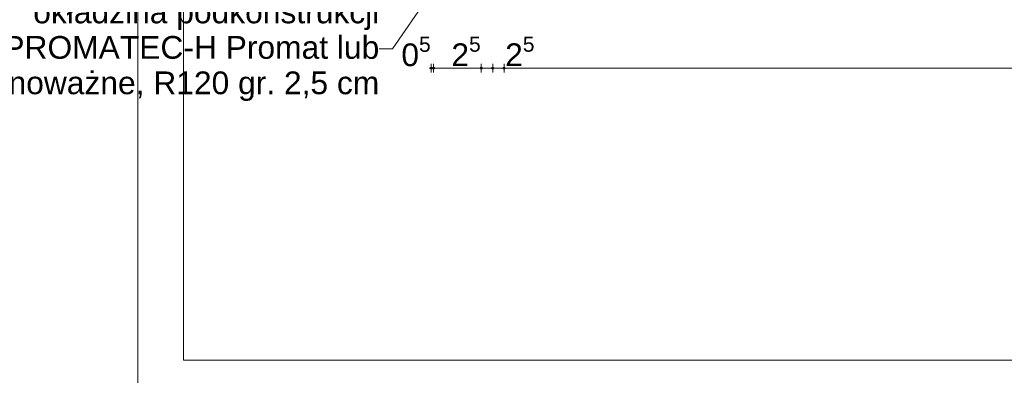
# Paper-space layout 'AD-06 DETAL KANAŁU UPUSTOWEGO ZEWNĘTRZNEGO' of a CAD drawing. Header units: millimetres. Extents: x 0 to 420, y 0 to 297.
# Tile 3 of 8: x 92 to 200, y 61 to 100. Entities that reach past the tile are written whole.
import ezdxf
from ezdxf.xclip import XClip

# ---------------------------------------------------------------- set-up
doc = ezdxf.new("R2010")
doc.units = ezdxf.units.MM
doc.header["$MEASUREMENT"] = 0
doc.header["$XCLIPFRAME"] = 0
doc.layers.add('0_Nr_pióra__1', color=7, linetype='Continuous', lineweight=20)
doc.layers.add('A_opisy EN_Nr_pióra__1', color=7, linetype='Continuous', lineweight=20)
for name, color, linetype, lineweight, true_color in [('0_Nr_pióra__6', 7, 'Continuous', 13, 0xa9a9a9), ('A_fundamenty_Nr_pióra__10', 7, 'Continuous', 13, 0x4b4b4b), ('A_opisy EN_Nr_pióra__170', 7, 'Continuous', 5, 0x1c1c1c)]:
    doc.layers.add(name, color=color, linetype=linetype, lineweight=lineweight, true_color=true_color)
doc.layers.add('A_podrys', color=7, linetype='Continuous')
doc.styles.add('STYL_AUTOMATYCZNY_1', font='arial.ttf')

# ---------------------------------------------------------------- blocks, each defined once
blk = doc.blocks.new('Rysunek_1_1', base_point=(-12066.03, -7041.92))
at = {"linetype": 'Continuous', "lineweight": 0, "true_color": 0xa9a9a9}
for points in [[(136.63, 94.39), (136.64, 94.35), (136.67, 94.31), (136.71, 94.28), (136.76, 94.27), (136.81, 94.28), (136.85, 94.31), (136.88, 94.35), (136.88, 94.39), (136.88, 94.44), (136.85, 94.48), (136.81, 94.51), (136.76, 94.52), (136.71, 94.51), (136.67, 94.48), (136.64, 94.44)], [(136.88, 94.39), (136.89, 94.35), (136.92, 94.31), (136.96, 94.28), (137.01, 94.27), (137.06, 94.28), (137.1, 94.31), (137.13, 94.35), (137.13, 94.39), (137.13, 94.44), (137.1, 94.48), (137.06, 94.51), (137.01, 94.52), (136.96, 94.51), (136.92, 94.48), (136.89, 94.44)], [(142.13, 94.39), (142.14, 94.35), (142.17, 94.31), (142.21, 94.28), (142.26, 94.27), (142.31, 94.28), (142.35, 94.31), (142.38, 94.35), (142.38, 94.39), (142.38, 94.44), (142.35, 94.48), (142.31, 94.51), (142.26, 94.52), (142.21, 94.51), (142.17, 94.48), (142.14, 94.44)], [(143.38, 94.39), (143.39, 94.35), (143.42, 94.31), (143.46, 94.28), (143.51, 94.27), (143.56, 94.28), (143.6, 94.31), (143.63, 94.35), (143.63, 94.39), (143.63, 94.44), (143.6, 94.48), (143.56, 94.51), (143.51, 94.52), (143.46, 94.51), (143.42, 94.48), (143.39, 94.44)], [(144.63, 94.39), (144.64, 94.35), (144.67, 94.31), (144.71, 94.28), (144.76, 94.27), (144.81, 94.28), (144.85, 94.31), (144.88, 94.35), (144.88, 94.39), (144.88, 94.44), (144.85, 94.48), (144.81, 94.51), (144.76, 94.52), (144.71, 94.51), (144.67, 94.48), (144.64, 94.44)]]:
    blk.add_hatch(color=253, dxfattribs=at).paths.add_polyline_path(points)
at = {"layer": '0_Nr_pióra__6', "color": 253, "linetype": 'Continuous', "lineweight": 13, "ltscale": 0.05, "true_color": 0xa9a9a9}
for p, q in [((136.51, 94.39), (136.63, 94.39)), ((136.76, 94.52), (136.76, 94.86)), ((136.76, 94.39), (136.88, 94.39)), ((136.76, 93.92), (136.76, 94.27)), ((137.01, 94.52), (137.01, 94.86)), ((137.01, 93.92), (137.01, 94.27)), ((137.13, 94.39), (142.13, 94.39)), ((142.26, 94.52), (142.26, 94.86)), ((142.26, 93.92), (142.26, 94.27)), ((142.38, 94.39), (143.38, 94.39)), ((143.51, 94.52), (143.51, 94.86)), ((143.51, 93.92), (143.51, 94.27)), ((143.63, 94.39), (144.63, 94.39)), ((144.76, 94.52), (144.76, 94.86)), ((144.76, 93.92), (144.76, 94.27)), ((144.88, 94.39), (259.63, 94.39))]:
    blk.add_line(p, q, dxfattribs=at)
for centre in [(136.76, 94.39), (137.01, 94.39), (142.26, 94.39), (143.51, 94.39), (144.76, 94.39)]:
    blk.add_circle(centre, 0.125, dxfattribs=at)
at = {"layer": 'A_fundamenty_Nr_pióra__10', "color": 251, "linetype": 'Continuous', "lineweight": 13, "ltscale": 0.05, "true_color": 0x4b4b4b}
for p, q in [((104.51, 58.08), (104.51, 172.28)), ((109.51, 172.28), (109.51, 62.28)), ((109.51, 62.28), (269.51, 62.28))]:
    blk.add_line(p, q, dxfattribs=at)
at = {"layer": 'A_opisy EN_Nr_pióra__170', "color": 250, "linetype": 'Continuous', "lineweight": 5, "ltscale": 0.05, "true_color": 0x1c1c1c}
for p, q in [((137.55, 103.83), (132.49, 96.52)), ((132.49, 96.52), (131.04, 96.52))]:
    blk.add_line(p, q, dxfattribs=at)
at = {"layer": '0_Nr_pióra__1', "color": 7, "linetype": 'Continuous', "lineweight": 20, "char_height": 2.5, "attachment_point": 7, "style": 'STYL_AUTOMATYCZNY_1'}
for s, insert in [('\\A1;{\\pql;\\fArial|b0|i0|c238|p0;\\W1.000000;0\\fArial|b0|i0|c238|p0;\\W1.000000;\\A1{\\H.66x;\\S5^  ;}}', (133.47, 93.88)), ('\\A1;{\\pql;\\fArial|b0|i0|c238|p0;\\W1.000000;2\\fArial|b0|i0|c238|p0;\\W1.000000;\\A1{\\H.66x;\\S5^  ;}}', (138.97, 93.89)), ('\\A1;{\\pql;\\fArial|b0|i0|c238|p0;\\W1.000000;2\\fArial|b0|i0|c238|p0;\\W1.000000;\\A1{\\H.66x;\\S5^  ;}}', (144.88, 93.89))]:
    blk.add_mtext(s, dxfattribs=dict(at, insert=insert))
at = {"layer": 'A_opisy EN_Nr_pióra__1', "color": 7, "linetype": 'Continuous', "lineweight": 20, "insert": (131.04, 96.3), "char_height": 2.5, "width": 48.4397, "attachment_point": 6, "line_spacing_factor": 0.935453, "style": 'STYL_AUTOMATYCZNY_1'}
blk.add_mtext('\\A1;{\\pqr;\\fArial|b0|i0|c238|p0;\\W1.000000;okładzina podkonstrukcji PROMATEC-H Promat lub równoważne, R120 gr. 2,5 cm}', dxfattribs=at)

psp = doc.layouts.new('AD-06 DETAL KANAŁU UPUSTOWEGO ZEWNĘTRZNEGO')

# ---------------------------------------------------------------- block references
at = {"layer": 'A_podrys', "color": 37, "linetype": 'Continuous', "lineweight": 5, "true_color": 0x656532}
ref = psp.add_blockref('Rysunek_1_1', (-12066.03, -7041.92), dxfattribs=at)
XClip(ref).set_block_clipping_path([(43.0187673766, 58.080714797), (303.6482210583, 260.411474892)])

doc.saveas('drawing.dxf')
